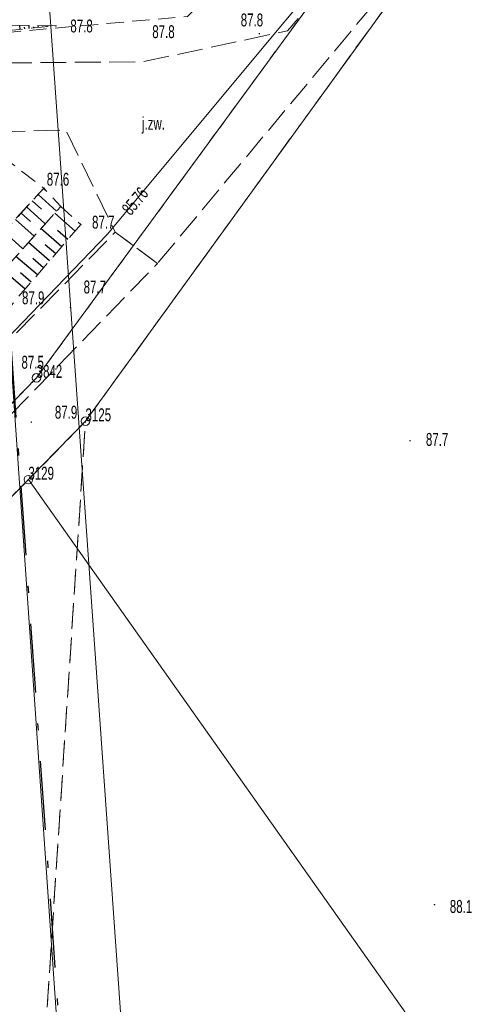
# Model space of a CAD drawing. Header units: metres. Extents: x 6524698 to 6533081, y 5883213 to 5896811.
# Tile 76 of 167: x 6528711 to 6528738, y 5890122 to 5890180. Entities that reach past the tile are written whole.
import ezdxf
from ezdxf.enums import TextEntityAlignment as Align

# ---------------------------------------------------------------- set-up
doc = ezdxf.new("R2010")
doc.units = ezdxf.units.M
doc.header["$MEASUREMENT"] = 0
for name, pattern in [('DASHDOT', [4, 2, -0.9, 0.2, -0.9]), ('mapa zasadnicza$0$1.0_0.5', [1.5, 1, -0.5]), ('mapa zasadnicza$0$1.5_0.5', [2, 1.5, -0.5]), ('mapa zasadnicza$0$219-500', [0]), ('mapa zasadnicza$0$egkk-500', [2, 1.5, -0.5]), ('mapa zasadnicza$0$egug-500', [1, 0.5, -0.5]), ('mapa zasadnicza$0$suep_wn_500', [0])]:
    doc.linetypes.add(name, pattern=pattern)
doc.layers.get('0').update_dxf_attribs({"lineweight": 0})
doc.layers.add('_trasa_os', color=1, linetype='DASHDOT', lineweight=30)
doc.layers.add('Sections span lengths and Marker Balls Plan', color=7, linetype='Continuous', lineweight=0)
for name, color, linetype in [('mapa zasadnicza$0$000 Inne (niezydentyfikowane)', 7, 'Continuous'), ('mapa zasadnicza$0$202-punkt graniczny', 7, 'Continuous'), ('mapa zasadnicza$0$202-punkt graniczny-Atr103', 7, 'Continuous'), ('mapa zasadnicza$0$217-kontur klasyfikacyjny', 7, 'Continuous'), ('mapa zasadnicza$0$218-kontur użytku gruntowego', 7, 'Continuous'), ('mapa zasadnicza$0$219-działka ewidencyjna', 7, 'Continuous'), ('mapa zasadnicza$0$jezdnia', 7, 'Continuous'), ('mapa zasadnicza$0$jezdnia-Atr17', 7, 'Continuous'), ('mapa zasadnicza$0$pikieta naturalna', 7, 'Continuous'), ('mapa zasadnicza$0$pikieta naturalna-Atr2', 7, 'Continuous'), ('mapa zasadnicza$0$przewód elektroenergetyczny wysokiego napięcia', 7, 'Continuous'), ('mapa zasadnicza$0$przewód wodociągowy', 7, 'Continuous'), ('mapa zasadnicza$0$rzędna', 7, 'Continuous'), ('mapa zasadnicza$0$rzędna-Atr2', 7, 'Continuous'), ('mapa zasadnicza$0$skarpa nieumocniona', 7, 'Continuous'), ('mapa zasadnicza$0$zadrzewienie  zakrzewienie', 7, 'Continuous')]:
    doc.layers.add(name, color=color, linetype=linetype)
doc.styles.add('mapa zasadnicza$0$STANDARD', font='Working1250', dxfattribs={"width": 0.75})

# ---------------------------------------------------------------- blocks, each defined once
blk = doc.blocks.new('mapa zasadnicza$0$202')
at = {"color": 0, "linetype": 'Continuous', "lineweight": 0}
blk.add_circle((0, 0), 0.25, dxfattribs=at)
blk = doc.blocks.new('mapa zasadnicza$0$PW01')
at = {"linetype": 'Continuous', "lineweight": 13}
h = blk.add_hatch(color=0, dxfattribs=at)
edge = h.paths.add_edge_path()
edge.add_arc((0, 0), 0.045, 0, 360)

msp = doc.modelspace()

# ---------------------------------------------------------------- linework, layer by layer
at = {"layer": '_trasa_os', "linetype": 'DASHDOT', "ltscale": 2}
msp.add_lwpolyline([(6528782.648, 5889143.114), (6528759.048, 5889475.999), (6528740.683, 5889736.085), (6528715.689, 5890092.615), (6528697.481, 5890349.859), (6528661.411, 5890707.234), (6528627.314, 5891045.607), (6528605.382, 5891384.858), (6528589.986, 5891744.689), (6528580.198, 5892007.978)], dxfattribs=at)
at = {"layer": 'mapa zasadnicza$0$000 Inne (niezydentyfikowane)', "color": 7, "linetype": 'Continuous', "lineweight": 25, "flags": 128}
for points in [[(6528711.4, 5890178.99), (6528711.38, 5890179.22)], [(6528711.66, 5890179.02), (6528711.65, 5890179.12)], [(6528711.92, 5890179.04), (6528711.91, 5890179.21)], [(6528712.18, 5890179.07), (6528712.18, 5890179.14)], [(6528712.45, 5890179.09), (6528712.44, 5890179.21)], [(6528712.71, 5890179.12), (6528712.71, 5890179.16)], [(6528712.97, 5890179.14), (6528712.97, 5890179.2)], [(6528712.43, 5890169.4), (6528713.5, 5890168.43)], [(6528712.75, 5890169.76), (6528712.85, 5890169.68)], [(6528712.1, 5890169.04), (6528712.64, 5890168.55)], [(6528711.45, 5890168.32), (6528711.99, 5890167.83)], [(6528711.77, 5890168.68), (6528712.85, 5890167.7)], [(6528714.59, 5890167.28), (6528713.4, 5890168.31)], [(6528711.12, 5890167.96), (6528712.2, 5890166.98)], [(6528710.46, 5890167.24), (6528711.55, 5890166.25)], [(6528713.81, 5890166.37), (6528712.6, 5890167.42)], [(6528714.17, 5890166.79), (6528713.57, 5890167.31)], [(6528713.1, 5890165.56), (6528711.88, 5890166.62)], [(6528713.46, 5890165.96), (6528712.85, 5890166.49)], [(6528712.4, 5890164.74), (6528711.15, 5890165.81)], [(6528712.75, 5890165.15), (6528712.13, 5890165.68)], [(6528711.68, 5890163.91), (6528710.42, 5890165)], [(6528712.04, 5890164.32), (6528711.41, 5890164.86)]]:
    msp.add_lwpolyline(points, dxfattribs=at)
at = {"layer": 'mapa zasadnicza$0$217-kontur klasyfikacyjny', "color": 92, "linetype": 'mapa zasadnicza$0$egkk-500', "lineweight": 18, "flags": 128}
for points in [[(6528737.66, 5890187.22), (6528715.19, 5890156.24)], [(6528708.79, 5890058.37), (6528715.19, 5890156.24)], [(6528715.19, 5890156.24), (6528711.87, 5890152.85)], [(6528711.87, 5890152.85), (6528675.91, 5890116.14)]]:
    msp.add_lwpolyline(points, dxfattribs=at)
at = {"layer": 'mapa zasadnicza$0$218-kontur użytku gruntowego', "color": 3, "linetype": 'mapa zasadnicza$0$egug-500', "lineweight": 18, "flags": 128}
for points in [[(6528712.35, 5890158.76), (6528739.56, 5890195.9)], [(6528737.66, 5890187.22), (6528715.19, 5890156.24)], [(6528673.04, 5890118.35), (6528712.35, 5890158.76)], [(6528708.79, 5890058.37), (6528715.19, 5890156.24)], [(6528715.19, 5890156.24), (6528711.87, 5890152.85)], [(6528711.87, 5890152.85), (6528675.91, 5890116.14)]]:
    msp.add_lwpolyline(points, dxfattribs=at)
at = {"layer": 'mapa zasadnicza$0$219-działka ewidencyjna', "color": 7, "linetype": 'mapa zasadnicza$0$219-500', "lineweight": 18, "flags": 128}
for points in [[(6528712.35, 5890158.76), (6528739.56, 5890195.9)], [(6528737.66, 5890187.22), (6528715.19, 5890156.24)], [(6528673.04, 5890118.35), (6528712.35, 5890158.76)], [(6528715.19, 5890156.24), (6528711.87, 5890152.85)], [(6528711.87, 5890152.85), (6528675.91, 5890116.14)], [(6528711.87, 5890152.85), (6528845.15, 5889964.55)]]:
    msp.add_lwpolyline(points, dxfattribs=at)
at = {"layer": 'mapa zasadnicza$0$jezdnia', "color": 7, "linetype": 'mapa zasadnicza$0$1.5_0.5', "lineweight": 18, "flags": 128}
for points in [[(6528719.37, 5890165.4), (6528716.92, 5890167.22), (6528714.05, 5890173.15), (6528708.43, 5890173), (6528707.89, 5890177.02), (6528718.55, 5890177.11), (6528726.93, 5890178.9), (6528739.33, 5890193.28), (6528764.57, 5890228.01), (6528785.97, 5890256.94), (6528803.05, 5890279.03), (6528834.34, 5890319.46), (6528857.95, 5890350.4), (6528886.08, 5890387.53), (6528912.38, 5890422.83), (6528947.28, 5890470.03), (6528968.04, 5890497.74), (6528992.3, 5890529.59), (6528998.26, 5890540.31), (6529002.32, 5890547.98), (6529009.74, 5890565.71), (6529017.78, 5890589.91), (6529028.56, 5890623.94), (6529035.46, 5890644.22), (6529041.22, 5890651.33), (6529053.3, 5890662.83), (6529094.68, 5890691.37), (6529127.9, 5890705.08), (6529154.31, 5890716.98), (6529182.8, 5890728.24), (6529240.26, 5890752.5), (6529280.06, 5890769.02), (6529311.01, 5890783.71), (6529312.32, 5890780.49), (6529281.49, 5890766.3), (6529241.39, 5890749.68), (6529182.76, 5890724.74), (6529155.57, 5890713.94), (6529128.6, 5890702.15), (6529095.62, 5890687.95), (6529056.81, 5890661.2), (6529045.35, 5890651.94), (6529039.89, 5890643.52), (6529030.47, 5890617.8), (6529022.27, 5890592.25), (6529016.11, 5890573.61), (6529009.79, 5890555.43), (6529005.89, 5890546.49), (6528997.06, 5890530.3), (6528972.93, 5890498.81), (6528962.66, 5890485.23), (6528949.66, 5890468.05), (6528914.97, 5890421.32), (6528888.69, 5890385.63), (6528860.69, 5890349.22), (6528837.21, 5890318.02), (6528806.05, 5890277.49), (6528788.57, 5890254.94), (6528767.18, 5890226.89), (6528745.72, 5890195.95), (6528741.18, 5890191.53)], [(6528488.71, 5889875.76), (6528485.33, 5889878.04), (6528508.1, 5889912.7), (6528523.92, 5889938.29), (6528532.84, 5889949.75), (6528552.11, 5889976.94), (6528569.39, 5890002.59), (6528578.59, 5890017.78), (6528590.02, 5890034.23), (6528591.86, 5890037.23), (6528602.96, 5890051.02), (6528617.54, 5890066.41), (6528618.65, 5890067.59), (6528626.38, 5890075.23), (6528628.27, 5890076.76), (6528716.92, 5890167.22), (6528719.37, 5890165.4), (6528643.06, 5890086.71), (6528620.1, 5890064.08), (6528606.32, 5890048.07), (6528598.74, 5890040), (6528581.9, 5890015.11), (6528572.27, 5890000.79), (6528555.06, 5889975.35), (6528535.49, 5889947.79), (6528526.42, 5889934.67), (6528511, 5889910.5)]]:
    msp.add_lwpolyline(points, close=True, dxfattribs=at)
at = {"layer": 'mapa zasadnicza$0$przewód elektroenergetyczny wysokiego napięcia', "color": 1, "linetype": 'mapa zasadnicza$0$suep_wn_500', "lineweight": 18, "flags": 128}
msp.add_lwpolyline([(6528697.67, 5890349.86), (6528715.53, 5890092.34)], dxfattribs=at)
at = {"layer": 'mapa zasadnicza$0$przewód wodociągowy', "color": 5, "linetype": 'Continuous', "lineweight": 18, "flags": 128}
msp.add_lwpolyline([(6528623.33, 5890082.14), (6528623.61, 5890081.8), (6528624.02, 5890081.37), (6528628.27, 5890076.76), (6528652.28, 5890100.47), (6528716.45, 5890167.09), (6528737.12, 5890191.87), (6528734.4, 5890204.21), (6528736.66, 5890207.35), (6528765.25, 5890244.71), (6528794.11, 5890284.29), (6528823.12, 5890322.78), (6528853.01, 5890360.77), (6528881.75, 5890400.14), (6528911.61, 5890439.05), (6528983.81, 5890532.9)], dxfattribs=at)
at = {"layer": 'mapa zasadnicza$0$skarpa nieumocniona', "color": 7, "linetype": 'mapa zasadnicza$0$1.0_0.5', "lineweight": 18, "flags": 128}
for points in [[(6528625.51, 5890177.16), (6528626.22, 5890173.7), (6528657.54, 5890176.7), (6528689.67, 5890179.54), (6528713.47, 5890179.19), (6528690.77, 5890177.03), (6528657.86, 5890174.69), (6528624.95, 5890171.49), (6528623.84, 5890174.32), (6528611.55, 5890173.15), (6528599.61, 5890174.44)], [(6528625.51, 5890177.16), (6528626.22, 5890173.7), (6528657.54, 5890176.7), (6528689.67, 5890179.54), (6528713.47, 5890179.19), (6528690.77, 5890177.03), (6528657.86, 5890174.69), (6528624.95, 5890171.49), (6528623.84, 5890174.32), (6528611.55, 5890173.15), (6528599.61, 5890174.44)], [(6528643.72, 5890095.72), (6528642.66, 5890096.97), (6528681.81, 5890136.55), (6528698.88, 5890154.5), (6528712.77, 5890169.78), (6528713.76, 5890168.71), (6528693.69, 5890146.39), (6528676.08, 5890128.56), (6528667.53, 5890119.95), (6528660.46, 5890112.76)], [(6528643.72, 5890095.72), (6528642.66, 5890096.97), (6528681.81, 5890136.55), (6528698.88, 5890154.5), (6528712.77, 5890169.78), (6528713.76, 5890168.71), (6528693.69, 5890146.39), (6528676.08, 5890128.56), (6528667.53, 5890119.95), (6528660.46, 5890112.76)], [(6528714.92, 5890167.66), (6528703.42, 5890154.34), (6528701.8, 5890152.65), (6528687, 5890137.16), (6528667.95, 5890118.32), (6528657.51, 5890107.97), (6528649.84, 5890100.2), (6528644.67, 5890094.54), (6528643.72, 5890095.72), (6528660.46, 5890112.76), (6528667.53, 5890119.95), (6528676.08, 5890128.56), (6528693.69, 5890146.39), (6528713.76, 5890168.71)], [(6528714.92, 5890167.66), (6528703.42, 5890154.34), (6528701.8, 5890152.65), (6528687, 5890137.16), (6528667.95, 5890118.32), (6528657.51, 5890107.97), (6528649.84, 5890100.2), (6528644.67, 5890094.54), (6528643.72, 5890095.72), (6528660.46, 5890112.76), (6528667.53, 5890119.95), (6528676.08, 5890128.56), (6528693.69, 5890146.39), (6528713.76, 5890168.71)]]:
    msp.add_lwpolyline(points, close=True, dxfattribs=at)
at = {"layer": 'mapa zasadnicza$0$zadrzewienie  zakrzewienie', "color": 7, "linetype": 'mapa zasadnicza$0$1.0_0.5', "lineweight": 18, "flags": 128}
for points in [[(6528679.77, 5890190.57), (6528733.73, 5890194.9), (6528733.86, 5890193.61), (6528728.4, 5890187.7), (6528724.11, 5890182.57), (6528721.11, 5890179.74), (6528678.82, 5890176), (6528626.22, 5890173.7), (6528579.03, 5890170.24), (6528577.26, 5890175.48), (6528650.28, 5890184.51)], [(6528642.66, 5890096.97), (6528639.46, 5890098.39), (6528649.39, 5890106.75), (6528650.79, 5890111.11), (6528663.94, 5890125.29), (6528681.48, 5890143.65), (6528700.81, 5890163.63), (6528709.8, 5890172.03), (6528712.77, 5890169.78), (6528698.88, 5890154.5), (6528681.81, 5890136.55)]]:
    msp.add_lwpolyline(points, close=True, dxfattribs=at)
at = {"layer": 'Sections span lengths and Marker Balls Plan', "color": 1, "flags": 128}
msp.add_lwpolyline([(6528786.24, 5889143.367), (6528762.639, 5889476.253), (6528744.275, 5889736.338), (6528719.28, 5890092.868), (6528701.068, 5890350.167), (6528664.993, 5890707.595), (6528630.902, 5891045.904), (6528608.977, 5891385.052), (6528593.583, 5891744.832), (6528583.388, 5892009.419)], dxfattribs=at)

# ---------------------------------------------------------------- block references
at = {"layer": 'mapa zasadnicza$0$202-punkt graniczny', "color": 7, "linetype": 'Continuous', "lineweight": 18}
for p in [(6528712.35, 5890158.76), (6528715.19, 5890156.24), (6528711.87, 5890152.85)]:
    msp.add_blockref('mapa zasadnicza$0$202', p, dxfattribs=at)
at = {"layer": 'mapa zasadnicza$0$pikieta naturalna', "color": 7, "linetype": 'Continuous', "lineweight": 13}
for p in [(6528713.47, 5890179.19), (6528725.29, 5890178.74), (6528712.77, 5890169.78), (6528714.92, 5890167.66), (6528714.31, 5890162.84), (6528713.47, 5890159.27), (6528712.04, 5890156.19), (6528734.05, 5890155.11), (6528735.47, 5890128.18)]:
    msp.add_blockref('mapa zasadnicza$0$PW01', p, dxfattribs=at)
at = {"layer": 'mapa zasadnicza$0$rzędna', "color": 5, "linetype": 'Continuous', "lineweight": 18}
msp.add_blockref('mapa zasadnicza$0$PW01', (6528716.45, 5890167.09), dxfattribs=at)

# ---------------------------------------------------------------- texts
at = {"layer": 'mapa zasadnicza$0$202-punkt graniczny-Atr103', "color": 7, "style": 'mapa zasadnicza$0$STANDARD', "width": 0.667}
for s, p in [('3842', (6528712.35, 5890158.76)), ('3125', (6528715.19, 5890156.24)), ('3129', (6528711.87, 5890152.85))]:
    msp.add_text(s, height=0.75, dxfattribs=at).set_placement(p)
at = {"layer": 'mapa zasadnicza$0$jezdnia-Atr17', "color": 7, "style": 'mapa zasadnicza$0$STANDARD', "width": 0.667}
msp.add_text('j.zw.', height=0.75, dxfattribs=at).set_placement((6528718.47, 5890173.16))
at = {"layer": 'mapa zasadnicza$0$pikieta naturalna-Atr2', "color": 7, "style": 'mapa zasadnicza$0$STANDARD', "width": 0.667}
for s, p in [('87.8', (6528724.21, 5890179.16)), ('87.8', (6528714.31, 5890178.81)), ('87.8', (6528719.07, 5890178.48)), ('87.7', (6528715.57, 5890167.42)), ('87.7', (6528715.08, 5890163.66)), ('87.9', (6528711.5, 5890163.03)), ('87.5', (6528711.47, 5890159.29)), ('87.9', (6528713.41, 5890156.39)), ('87.7', (6528734.97, 5890154.81)), ('88.1', (6528736.36, 5890127.7))]:
    msp.add_text(s, height=0.75, dxfattribs=at).set_placement(p)
msp.add_text('87.6', height=0.75, dxfattribs=at).set_placement((6528712.94, 5890170.29), align=Align.MIDDLE_LEFT)
at = {"layer": 'mapa zasadnicza$0$rzędna-Atr2', "color": 5, "style": 'mapa zasadnicza$0$STANDARD', "width": 0.667}
msp.add_text('85.76', height=0.75, rotation=50.167, dxfattribs=at).set_placement((6528717.53, 5890168.38), align=Align.MIDDLE_LEFT)

doc.saveas('drawing.dxf')
